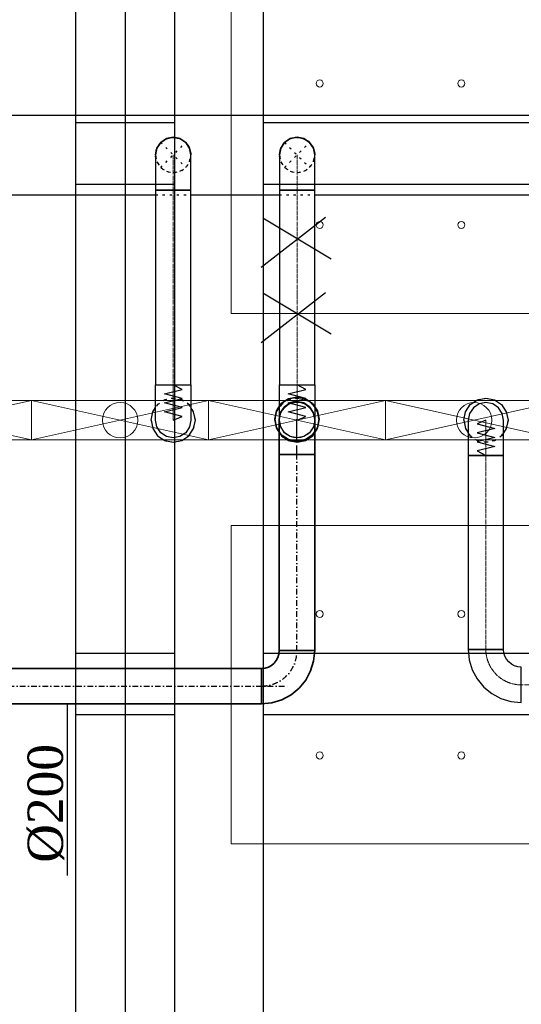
# Model space of a CAD drawing. Header units: centimetres. Extents: x -228435 to 46820, y -89367 to 152985.
# Tile 217 of 256: x -35135 to -32301, y 58693 to 64261. Entities that reach past the tile are written whole.
import ezdxf

# ---------------------------------------------------------------- set-up
doc = ezdxf.new("R2010")
doc.units = ezdxf.units.CM
doc.header["$LTSCALE"] = 50
for name, pattern in [('01-103-Went PP_poziom-0_5$0$DASHDOT', [25.4, 12.7, -6.35, 0, -6.35]), ('CADVENT_CENTERLINE', [9.9, 7.4, -1, 0.5, -1]), ('CADVENT_HIDDEN', [0.8, 0.25, -0.55]), ('Kondygnacja  -0_5$0$HIDDEN', [9.525, 6.35, -3.175]), ('Kondygnacja  -0_5$0$HIDDEN2', [4.7625, 3.175, -1.5875]), ('Osie rzutów$0$DASHDOT2', [12.7, 6.35, -3.175, 0, -3.175])]:
    doc.linetypes.add(name, pattern=pattern)
for name, color, linetype in [('01-103-Went PP_poziom-0_5$0$L_Nawiew', 250, 'Continuous'), ('bgde-nawiewDETAILS', 1, 'Continuous'), ('bgde-nawiewEXP', 250, 'Continuous'), ('bgde-nawiewHIDDEN', 250, 'Continuous'), ('IS_zmiany 2024', 3, 'Continuous'), ('Kondygnacja  -0_5$0$ARCH_KONSTR_POWYŻEJ RZUTU', 8, 'Kondygnacja  -0_5$0$HIDDEN'), ('Kondygnacja  -0_5$0$ARCH_KONSTR_POWYŻEJ RZUTU_IST', 8, 'Kondygnacja  -0_5$0$HIDDEN2'), ('Osie rzutów$0$ARCH_INFO_OSIE_IST', 8, 'Osie rzutów$0$DASHDOT2'), ('Osie rzutów$0$ARCH_INFO_OSIE_OPISY_IST', 8, 'Continuous')]:
    doc.layers.add(name, color=color, linetype=linetype)
for name, color, linetype, lineweight in [('bgde-nawiewCEN', 7, 'Continuous', 13), ('bgde_nawiewnik', 11, 'Continuous', 5), ('SU Lampy kwadratowe  -05$0$ARCH_SUFITY_PODWIESZANE', 8, 'Continuous', 9)]:
    doc.layers.add(name, color=color, linetype=linetype, lineweight=lineweight)

# ---------------------------------------------------------------- blocks, each defined once
blk = doc.blocks.new('Osie rzutów')
at = {"layer": 'Osie rzutów$0$ARCH_INFO_OSIE_IST', "ltscale": 10}
for p, q in [((8660, 12510), (8660, 4623.26)), ((4436.04, 10400), (13655, 10400))]:
    blk.add_line(p, q, dxfattribs=at)
blk = doc.blocks.new('SU Lampy kwadratowe  -05$0$moduł sufitu')
at = {"layer": 'SU Lampy kwadratowe  -05$0$ARCH_SUFITY_PODWIESZANE'}
for points in [[(60, -60), (240, -60), (240, -240), (60, -240)], [(360, -60), (540, -60), (540, -240), (360, -240)], [(60, -360), (240, -360), (240, -540), (60, -540)], [(360, -360), (540, -360), (540, -540), (360, -540)]]:
    blk.add_lwpolyline(points, close=True, dxfattribs=at)
for centre in [(110, -110), (190, -110), (410, -110), (490, -110), (110, -190), (190, -190), (410, -190), (490, -190), (110, -410), (190, -410), (410, -410), (490, -410), (110, -490), (190, -490), (410, -490), (490, -490)]:
    blk.add_circle(centre, 2, dxfattribs=at)
blk = doc.blocks.new('SU Lampy kwadratowe  -05')
at = {"layer": 'SU Lampy kwadratowe  -05$0$ARCH_SUFITY_PODWIESZANE'}
blk.add_blockref('SU Lampy kwadratowe  -05$0$moduł sufitu', (8660, 11000), dxfattribs=at)
blk = doc.blocks.new('Kondygnacja  -0_5$0$konstrukcja istniejąca -0.5')
at = {"layer": 'Kondygnacja  -0_5$0$ARCH_KONSTR_POWYŻEJ RZUTU_IST', "ltscale": 10}
blk.add_line((8632, 10975), (8632, 9825), dxfattribs=at)
for points in [[(8688, 10975), (8688, 9825)], [(8738, 10975), (8738, 9825)], [(8632, 10567.89), (8688, 10567.89)], [(8738, 10567.89), (9782, 10567.89)], [(8688, 10532.89), (8632, 10532.89)], [(9782, 10532.89), (8738, 10532.89)]]:
    blk.add_lwpolyline(points, dxfattribs=at)
at = {"layer": 'Kondygnacja  -0_5$0$ARCH_KONSTR_POWYŻEJ RZUTU_IST', "ltscale": 10, "elevation": 0}
for points in [[(8632, 10867.89), (8688, 10867.89)], [(8738, 10867.89), (9782, 10867.89)], [(8688, 10832.89), (8632, 10832.89)], [(9782, 10832.89), (8738, 10832.89)]]:
    blk.add_lwpolyline(points, dxfattribs=at)
blk = doc.blocks.new('A$C066D7839')
at = {"layer": 'bgde_nawiewnik'}
for p, q in [((-50, -11.15), (-50, 11.15)), ((-50, 11.15), (50, 11.15)), ((-50, -11.15), (50, 11.15)), ((50, -11.15), (-50, 11.15)), ((50, 11.15), (50, -11.15)), ((50, -11.15), (-50, -11.15))]:
    blk.add_line(p, q, dxfattribs=at)
blk.add_circle((0, 0), 10, dxfattribs=at)

msp = doc.modelspace()

# ---------------------------------------------------------------- linework, layer by layer
at = {"layer": 'bgde-nawiewCEN', "linetype": 'CADVENT_CENTERLINE', "ltscale": 0.06}
for p, q in [((-34267.838, 63296.017), (-34267.838, 63496.017)), ((-33567.838, 63296.017), (-33567.838, 63496.017)), ((-34267.838, 63296.017), (-34267.838, 62196.041)), ((-33567.838, 63296.017), (-33567.838, 62196.041)), ((-34267.838, 62196.041), (-34267.838, 62177.345)), ((-33567.838, 62196.041), (-33567.838, 62177.345)), ((-34267.838, 62177.345), (-34267.838, 62126.234)), ((-33567.838, 62177.345), (-33567.838, 62126.234)), ((-34267.838, 62126.234), (-34267.838, 62098.441)), ((-34267.838, 62098.441), (-34267.838, 62074.915)), ((-33567.838, 62126.234), (-33567.838, 62098.441)), ((-33567.838, 62098.441), (-33567.838, 62074.915)), ((-34267.838, 62074.915), (-34267.838, 62055.3)), ((-34267.838, 62055.3), (-34267.838, 62039.241)), ((-34267.838, 62039.241), (-34267.838, 62026.382)), ((-34267.838, 62026.382), (-34267.838, 62016.367)), ((-33567.838, 62074.915), (-33567.838, 62055.3)), ((-33567.838, 62055.3), (-33567.838, 62039.241)), ((-33567.838, 62039.241), (-33567.838, 62026.382)), ((-33567.838, 62026.382), (-33567.838, 62016.367)), ((-34267.838, 62016.367), (-34267.838, 62008.841)), ((-34267.838, 62008.841), (-34267.838, 62003.448)), ((-34267.838, 62003.448), (-34267.838, 61999.834)), ((-34267.838, 61999.834), (-34267.838, 61997.641)), ((-34267.838, 61997.641), (-34267.838, 61996.515)), ((-34267.838, 61996.515), (-34267.838, 61996.041)), ((-33567.838, 62016.367), (-33567.838, 62008.841)), ((-33567.838, 62008.841), (-33567.838, 62003.448)), ((-33567.838, 62003.448), (-33567.838, 61999.834)), ((-33567.838, 61999.834), (-33567.838, 61997.641)), ((-33567.838, 61997.641), (-33567.838, 61996.515)), ((-33567.838, 61996.515), (-33567.838, 61996.041)), ((-32501.144, 61995.567), (-32501.144, 61996.041)), ((-32501.144, 61994.441), (-32501.144, 61995.567)), ((-32501.144, 61992.248), (-32501.144, 61994.441)), ((-32501.144, 61988.634), (-32501.144, 61992.248)), ((-32501.144, 61983.241), (-32501.144, 61988.634)), ((-32501.144, 61975.715), (-32501.144, 61983.241)), ((-32501.144, 61965.7), (-32501.144, 61975.715)), ((-32501.144, 61952.841), (-32501.144, 61965.7)), ((-32501.144, 61936.782), (-32501.144, 61952.841)), ((-32501.144, 61917.167), (-32501.144, 61936.782)), ((-32501.144, 61893.641), (-32501.144, 61917.167)), ((-32501.144, 61865.848), (-32501.144, 61893.641)), ((-32501.144, 61814.737), (-32501.144, 61865.848)), ((-32501.144, 61796.041), (-32501.144, 61814.737)), ((-32501.144, 60699.264), (-32501.144, 61796.041)), ((-30062.915, 60499.264), (-32301.144, 60499.264))]:
    msp.add_line(p, q, dxfattribs=at)
at = {"layer": 'bgde-nawiewCEN', "linetype": 'CADVENT_CENTERLINE', "ltscale": 0.06, "extrusion": (0, 0, -1)}
msp.add_arc((32301.144, 60699.264), 200, 270, 0, dxfattribs=at)
at = {"layer": 'bgde-nawiewDETAILS', "linetype": 'CADVENT_HIDDEN'}
for p, q in [((-34338.549, 63425.306), (-34197.127, 63566.728)), ((-34338.549, 63566.728), (-34197.127, 63425.306)), ((-33638.549, 63425.306), (-33497.127, 63566.728)), ((-33638.549, 63566.728), (-33497.127, 63425.306))]:
    msp.add_line(p, q, dxfattribs=at)
at = {"layer": 'bgde-nawiewEXP', "linetype": 'Continuous'}
for points in [[(-38633.507, 63721.017), (-22392.063, 63721.017), (-22392.063, 63271.017), (-22392.063, 63271.017), (-22267.96, 63271.017), (-22267.96, 63721.017), (-22392.063, 63721.017)], [(-34333.829, 63568.683), (-34315.834, 63583.746), (-34278.608, 63595.435), (-34270.894, 63594.751)], [(-34312.546, 63584.102), (-34306.106, 63588.405), (-34267.838, 63596.017), (-34244.821, 63591.439)], [(-34263.118, 63594.062), (-34239.742, 63591.989), (-34205.154, 63573.931), (-34200.183, 63567.993)], [(-34237.165, 63589.916), (-34229.57, 63588.405), (-34197.127, 63566.728), (-34184.09, 63547.215)], [(-33634.029, 63568.6), (-33614.646, 63584.386), (-33577.265, 63595.572), (-33570.567, 63594.886)], [(-33611.705, 63584.664), (-33606.106, 63588.405), (-33567.838, 63596.017), (-33543.32, 63591.14)], [(-33563.319, 63594.145), (-33538.45, 63591.601), (-33504.108, 63573.079), (-33499.857, 63567.858)], [(-33536.173, 63589.718), (-33529.57, 63588.405), (-33497.127, 63566.728), (-33483.239, 63545.942)], [(-34365.883, 63500.737), (-34363.81, 63524.113), (-34345.753, 63558.701), (-34339.814, 63563.672)], [(-34361.737, 63526.69), (-34360.226, 63534.285), (-34338.549, 63566.728), (-34319.036, 63579.765)], [(-34195.172, 63562.007), (-34180.109, 63544.012), (-34168.42, 63506.786), (-34169.104, 63499.072)], [(-34179.753, 63540.724), (-34175.45, 63534.285), (-34167.838, 63496.017)], [(-33665.966, 63500.536), (-33663.422, 63525.405), (-33644.9, 63559.747), (-33639.679, 63563.998)], [(-33661.54, 63527.682), (-33660.226, 63534.285), (-33638.549, 63566.728), (-33617.763, 63580.616)], [(-33495.255, 63562.208), (-33479.469, 63542.824), (-33468.283, 63505.444), (-33468.969, 63498.746)], [(-33479.191, 63539.883), (-33475.45, 63534.285), (-33467.838, 63496.017)], [(-34367.838, 63496.017), (-34363.26, 63519.034)], [(-33667.838, 63496.017), (-33662.961, 63520.535)], [(-36467.838, 63271.017), (-34367.838, 63271.017)], [(-34167.838, 63271.017), (-33667.838, 63271.017)], [(-33467.838, 63271.017), (-31667.838, 63271.017)], [(-32626.144, 61996.041), (-32616.629, 62043.877), (-32589.533, 62084.429), (-32548.98, 62111.526), (-32501.144, 62121.041), (-32453.309, 62111.526), (-32412.756, 62084.429), (-32385.66, 62043.877), (-32376.144, 61996.041), (-32385.66, 61948.206), (-32401.144, 61925.031)], [(-34392.838, 61996.041), (-34383.323, 61948.206), (-34356.226, 61907.653), (-34315.674, 61880.556), (-34267.838, 61871.041), (-34220.003, 61880.556), (-34179.45, 61907.653), (-34152.353, 61948.206), (-34142.838, 61996.041), (-34152.353, 62043.877), (-34167.838, 62067.051)], [(-34392.838, 61996.041), (-34383.323, 62043.877), (-34367.838, 62067.051)], [(-33692.838, 61996.041), (-33683.323, 61948.206), (-33656.226, 61907.653), (-33615.674, 61880.556), (-33567.838, 61871.041), (-33520.003, 61880.556), (-33479.45, 61907.653), (-33452.353, 61948.206), (-33442.838, 61996.041), (-33452.353, 62043.877), (-33467.838, 62067.051)], [(-33692.838, 61996.041), (-33683.323, 62043.877), (-33667.838, 62067.051)], [(-32626.144, 61996.041), (-32616.629, 61948.206), (-32601.144, 61925.031)]]:
    msp.add_lwpolyline(points, dxfattribs=at)
for points in [[(-34367.838, 63437.438), (-34367.838, 62196.041), (-34167.838, 62196.041), (-34167.838, 63296.017), (-34367.838, 63296.017), (-34367.838, 63296.017), (-34167.838, 63296.017), (-34167.838, 63496.017), (-34175.45, 63534.285), (-34197.127, 63566.728), (-34229.57, 63588.405), (-34267.838, 63596.017), (-34306.106, 63588.405), (-34338.549, 63566.728), (-34360.226, 63534.285), (-34367.838, 63496.017), (-34367.838, 63462.311)], [(-33667.838, 63437.438), (-33667.838, 63296.017), (-33467.838, 63296.017), (-33467.838, 63496.017), (-33475.45, 63534.285), (-33497.127, 63566.728), (-33529.57, 63588.405), (-33567.838, 63596.017), (-33606.106, 63588.405), (-33638.549, 63566.728), (-33660.226, 63534.285), (-33667.838, 63496.017), (-33667.838, 63462.311)], [(-33667.838, 63296.017), (-33667.838, 62196.041), (-33467.838, 62196.041), (-33467.838, 63296.017), (-33660.226, 63296.017)], [(-34367.838, 62177.345), (-34367.838, 62196.041), (-34167.838, 62196.041), (-34167.838, 61996.041), (-34175.45, 61957.773), (-34197.127, 61925.33), (-34229.57, 61903.653), (-34267.838, 61896.041), (-34306.106, 61903.653), (-34338.549, 61925.33), (-34360.226, 61957.773), (-34367.838, 61996.041), (-34367.838, 62126.234)], [(-33667.838, 62039.241), (-33667.838, 62196.041), (-33467.838, 62196.041), (-33467.838, 61996.041), (-33475.45, 61957.773), (-33497.127, 61925.33), (-33529.57, 61903.653), (-33567.838, 61896.041), (-33606.106, 61903.653), (-33638.549, 61925.33), (-33660.226, 61957.773), (-33667.838, 61996.041), (-33667.838, 62026.382)], [(-32601.144, 61992.248), (-32601.144, 61796.041), (-32401.144, 61796.041), (-32401.144, 61996.041), (-32408.757, 62034.309), (-32430.434, 62066.752), (-32462.876, 62088.429), (-32501.144, 62096.041), (-32539.413, 62088.429), (-32571.855, 62066.752), (-32593.532, 62034.309), (-32601.144, 61996.041), (-32601.144, 61994.441)], [(-32601.144, 60699.264), (-32401.144, 60699.264), (-32401.144, 61796.041), (-32601.144, 61796.041)], [(-32601.144, 60699.264), (-32595.38, 60640.737), (-32578.308, 60584.459), (-32550.585, 60532.593), (-32513.276, 60487.132), (-32467.816, 60449.823), (-32415.949, 60422.1), (-32359.672, 60405.029), (-32301.144, 60399.264), (-32301.144, 60599.264), (-32320.653, 60601.186), (-32339.413, 60606.876), (-32356.701, 60616.117), (-32371.855, 60628.554), (-32384.291, 60643.707), (-32393.532, 60660.996), (-32399.223, 60679.755), (-32401.144, 60699.264), (-32593.532, 60699.264)]]:
    msp.add_lwpolyline(points, close=True, dxfattribs=at)
at = {"layer": 'bgde-nawiewEXP'}
for points in [[(-34267.838, 61996.041), (-34217.838, 62017.339), (-34317.838, 62042.701), (-34217.838, 62067.921), (-34317.838, 62093.206), (-34217.838, 62118.741), (-34317.838, 62144.1), (-34217.838, 62169.559), (-34267.838, 62196.041)], [(-33567.838, 61996.041), (-33517.838, 62017.339), (-33617.838, 62042.701), (-33517.838, 62067.921), (-33617.838, 62093.206), (-33517.838, 62118.741), (-33617.838, 62144.1), (-33517.838, 62169.559), (-33567.838, 62196.041)], [(-32501.144, 61996.041), (-32551.144, 61974.743), (-32451.144, 61949.382), (-32551.144, 61924.161), (-32451.144, 61898.876), (-32551.144, 61873.341), (-32451.144, 61847.982), (-32551.144, 61822.523), (-32501.144, 61796.041)]]:
    msp.add_lwpolyline(points, dxfattribs=at)
at = {"layer": 'bgde-nawiewHIDDEN', "linetype": 'CADVENT_HIDDEN'}
for points in [[(-34270.894, 63594.751), (-34263.118, 63594.062)], [(-34244.821, 63591.439), (-34237.165, 63589.916)], [(-33570.567, 63594.886), (-33563.319, 63594.145)], [(-33543.32, 63591.14), (-33536.173, 63589.718)], [(-34339.814, 63563.672), (-34333.829, 63568.683)], [(-34319.036, 63579.765), (-34312.546, 63584.102)], [(-34200.183, 63567.993), (-34195.172, 63562.007)], [(-34184.09, 63547.215), (-34179.753, 63540.724)], [(-33639.679, 63563.998), (-33634.029, 63568.6)], [(-33617.763, 63580.616), (-33611.705, 63584.664)], [(-33499.857, 63567.858), (-33495.255, 63562.208)], [(-33483.239, 63545.942), (-33479.191, 63539.883)], [(-34367.838, 63496.017), (-34360.226, 63457.749), (-34338.549, 63425.306), (-34306.106, 63403.629), (-34267.838, 63396.017), (-34229.57, 63403.629), (-34197.127, 63425.306), (-34175.45, 63457.749), (-34167.838, 63496.017)], [(-34367.257, 63485.247), (-34365.883, 63500.737)], [(-34367.257, 63485.247), (-34355.567, 63448.021), (-34330.522, 63418.102), (-34295.934, 63400.045), (-34257.069, 63396.598), (-34219.843, 63408.288), (-34189.924, 63433.333), (-34171.866, 63467.921), (-34169.104, 63499.072)], [(-34363.26, 63519.034), (-34361.737, 63526.69)], [(-33667.838, 63496.017), (-33660.226, 63457.749), (-33638.549, 63425.306), (-33606.106, 63403.629), (-33567.838, 63396.017), (-33529.57, 63403.629), (-33497.127, 63425.306), (-33475.45, 63457.749), (-33467.838, 63496.017)], [(-33667.393, 63486.59), (-33665.966, 63500.536)], [(-33667.393, 63486.59), (-33656.207, 63449.209), (-33631.568, 63418.955), (-33597.226, 63400.433), (-33558.411, 63396.462), (-33521.031, 63407.648), (-33490.776, 63432.287), (-33472.254, 63466.629), (-33468.969, 63498.746)], [(-33662.961, 63520.535), (-33661.54, 63527.682)], [(-34367.838, 63271.017), (-34167.838, 63271.017)], [(-33667.838, 63271.017), (-33467.838, 63271.017)], [(-34392.838, 61996.041), (-34383.323, 61948.206), (-34356.226, 61907.653), (-34315.674, 61880.556), (-34267.838, 61871.041), (-34220.003, 61880.556), (-34179.45, 61907.653), (-34152.353, 61948.206), (-34142.838, 61996.041), (-34152.353, 62043.877), (-34179.45, 62084.429), (-34220.003, 62111.526), (-34267.838, 62121.041), (-34315.674, 62111.526), (-34356.226, 62084.429), (-34367.838, 62067.051)], [(-34392.838, 61996.041), (-34383.323, 62043.877), (-34356.226, 62084.429), (-34315.674, 62111.526), (-34267.838, 62121.041), (-34220.003, 62111.526), (-34179.45, 62084.429), (-34167.838, 62067.051)], [(-33692.838, 61996.041), (-33683.323, 61948.206), (-33656.226, 61907.653), (-33615.674, 61880.556), (-33567.838, 61871.041), (-33520.003, 61880.556), (-33479.45, 61907.653), (-33452.353, 61948.206), (-33442.838, 61996.041), (-33452.353, 62043.877), (-33479.45, 62084.429), (-33520.003, 62111.526), (-33567.838, 62121.041), (-33615.674, 62111.526), (-33656.226, 62084.429), (-33667.838, 62067.051)], [(-33692.838, 61996.041), (-33683.323, 62043.877), (-33656.226, 62084.429), (-33615.674, 62111.526), (-33567.838, 62121.041), (-33520.003, 62111.526), (-33479.45, 62084.429), (-33467.838, 62067.051)], [(-32626.144, 61996.041), (-32616.629, 62043.877), (-32589.533, 62084.429), (-32548.98, 62111.526), (-32501.144, 62121.041), (-32453.309, 62111.526), (-32412.756, 62084.429), (-32385.66, 62043.877), (-32376.144, 61996.041), (-32385.66, 61948.206), (-32412.756, 61907.653), (-32453.309, 61880.556), (-32501.144, 61871.041), (-32548.98, 61880.556), (-32589.533, 61907.653), (-32548.98, 61880.556), (-32501.144, 61871.041), (-32453.309, 61880.556), (-32412.756, 61907.653), (-32401.144, 61925.031)], [(-32626.144, 61996.041), (-32616.629, 61948.206), (-32589.533, 61907.653), (-32601.144, 61925.031)]]:
    msp.add_lwpolyline(points, dxfattribs=at)
at = {"layer": 'IS_zmiany 2024', "color": 1}
for p, q in [((-33770.536, 62860.641), (-33407.506, 63143.147)), ((-33760.536, 63140.641), (-33375.141, 62908.325)), ((-33770.536, 62436.158), (-33407.506, 62718.663)), ((-33760.536, 62716.158), (-33375.141, 62483.842))]:
    msp.add_line(p, q, dxfattribs=at)
at = {"layer": 'IS_zmiany 2024', "color": 250, "linetype": '01-103-Went PP_poziom-0_5$0$DASHDOT', "ltscale": 0.05}
for p, q in [((-33568.603, 62001.016, -742.119), (-33568.603, 62001.491, -742.119)), ((-33568.603, 61999.891, -742.119), (-33568.603, 62001.016, -742.119)), ((-33568.603, 61997.698, -742.119), (-33568.603, 61999.891, -742.119)), ((-33568.603, 61994.083, -742.119), (-33568.603, 61997.698, -742.119)), ((-33568.603, 61988.691, -742.119), (-33568.603, 61994.083, -742.119)), ((-33568.603, 61981.165, -742.119), (-33568.603, 61988.691, -742.119)), ((-33568.603, 61971.15, -742.119), (-33568.603, 61981.165, -742.119)), ((-33568.603, 61958.291, -742.119), (-33568.603, 61971.15, -742.119)), ((-33568.603, 61942.231, -742.119), (-33568.603, 61958.291, -742.119)), ((-33568.603, 61922.616, -742.119), (-33568.603, 61942.231, -742.119)), ((-33568.603, 61899.091, -742.119), (-33568.603, 61922.616, -742.119)), ((-33568.603, 61871.298, -742.119), (-33568.603, 61899.091, -742.119)), ((-33568.603, 61820.187, -742.119), (-33568.603, 61871.298, -742.119)), ((-33568.603, 61801.491, -742.119), (-33568.603, 61820.187, -742.119)), ((-33568.603, 60692.653, -742.119), (-33568.603, 61801.491, -742.119)), ((-36151.468, 60492.653, -742.119), (-33609.223, 60492.653, -742.119))]:
    msp.add_line(p, q, dxfattribs=at)
at = {"layer": 'IS_zmiany 2024', "color": 2}
msp.add_line((-34865.342, 59421.142, -987.119), (-34865.342, 60392.653, -742.119), dxfattribs=at)
at = {"layer": 'IS_zmiany 2024', "color": 1, "lineweight": 35, "elevation": -742.119}
for points in [[(-33693.603, 62001.491), (-33684.088, 61953.655), (-33656.991, 61913.102), (-33616.438, 61886.006), (-33568.603, 61876.491), (-33520.767, 61886.006), (-33480.215, 61913.102), (-33453.118, 61953.655), (-33443.603, 62001.491), (-33453.118, 62049.326), (-33480.215, 62089.879), (-33520.767, 62116.975), (-33568.603, 62126.491), (-33616.438, 62116.975), (-33656.991, 62089.879), (-33684.088, 62049.326)], [(-33668.603, 61801.491), (-33468.603, 61801.491), (-33468.603, 62001.491), (-33476.215, 62039.759), (-33497.892, 62072.201), (-33530.335, 62093.878), (-33568.603, 62101.491), (-33606.871, 62093.878), (-33639.314, 62072.201), (-33660.991, 62039.759), (-33668.603, 62001.491), (-33668.603, 61820.187)], [(-36151.468, 60392.653), (-33768.603, 60392.653), (-33768.603, 60592.653), (-36151.468, 60592.653), (-36151.468, 60400.265)]]:
    msp.add_lwpolyline(points, close=True, dxfattribs=at)
for points in [[(-33668.603, 61801.49), (-33468.603, 61801.49), (-33468.603, 61600.669)], [(-33668.603, 61801.49), (-33668.603, 61600.669)], [(-33768.603, 60392.653), (-33710.076, 60398.417), (-33653.798, 60415.489), (-33601.932, 60443.212), (-33556.471, 60480.521), (-33519.162, 60525.982), (-33491.439, 60577.848), (-33474.367, 60634.126), (-33468.603, 60692.653), (-33668.603, 60692.653), (-33668.603, 61600.669)], [(-33768.603, 60392.653), (-33768.603, 60592.653), (-33749.094, 60594.574), (-33730.335, 60600.265), (-33713.046, 60609.506), (-33697.892, 60621.942), (-33685.456, 60637.096), (-33676.215, 60654.384), (-33670.524, 60673.144), (-33668.603, 60692.653), (-33468.603, 60692.653), (-33468.603, 61600.669)]]:
    msp.add_lwpolyline(points, dxfattribs=at)
at = {"layer": 'IS_zmiany 2024', "color": 250, "linetype": '01-103-Went PP_poziom-0_5$0$DASHDOT', "ltscale": 0.05}
msp.add_arc((-33768.603, 60692.653, -742.119), 200, 270, 0, dxfattribs=at)

# ---------------------------------------------------------------- block references
at = {"layer": '01-103-Went PP_poziom-0_5$0$L_Nawiew', "xscale": 10, "yscale": 10, "zscale": 10}
for p in [(-35567.836, 61996.041, 742.119), (-34567.836, 61996.041, 742.119), (-33567.836, 61996.041, 742.119), (-32567.836, 61996.041, 742.119)]:
    msp.add_blockref('A$C066D7839', p, dxfattribs=at)
at = {"layer": 'Kondygnacja  -0_5$0$ARCH_KONSTR_POWYŻEJ RZUTU', "xscale": 10, "yscale": 10, "zscale": 10}
msp.add_blockref('Kondygnacja  -0_5$0$konstrukcja istniejąca -0.5', (-121140, -45000), dxfattribs=at)
at = {"layer": 'Osie rzutów$0$ARCH_INFO_OSIE_OPISY_IST', "xscale": 10, "yscale": 10, "zscale": 10}
msp.add_blockref('Osie rzutów', (-121140, -45000), dxfattribs=at)
at = {"layer": 'SU Lampy kwadratowe  -05$0$ARCH_SUFITY_PODWIESZANE', "xscale": 10, "yscale": 10, "zscale": 10}
msp.add_blockref('SU Lampy kwadratowe  -05', (-121140, -45000), dxfattribs=at)

# ---------------------------------------------------------------- texts
at = {"layer": 'IS_zmiany 2024', "color": 2, "insert": (-35090.941, 59493.707, 6692.881), "char_height": 200, "width": 6261.14258, "attachment_point": 1, "rotation": 90}
msp.add_mtext('\\fTimes New Roman|b0|i0|c238|p18;\\A1;%%c200', dxfattribs=at)

doc.saveas('drawing.dxf')
